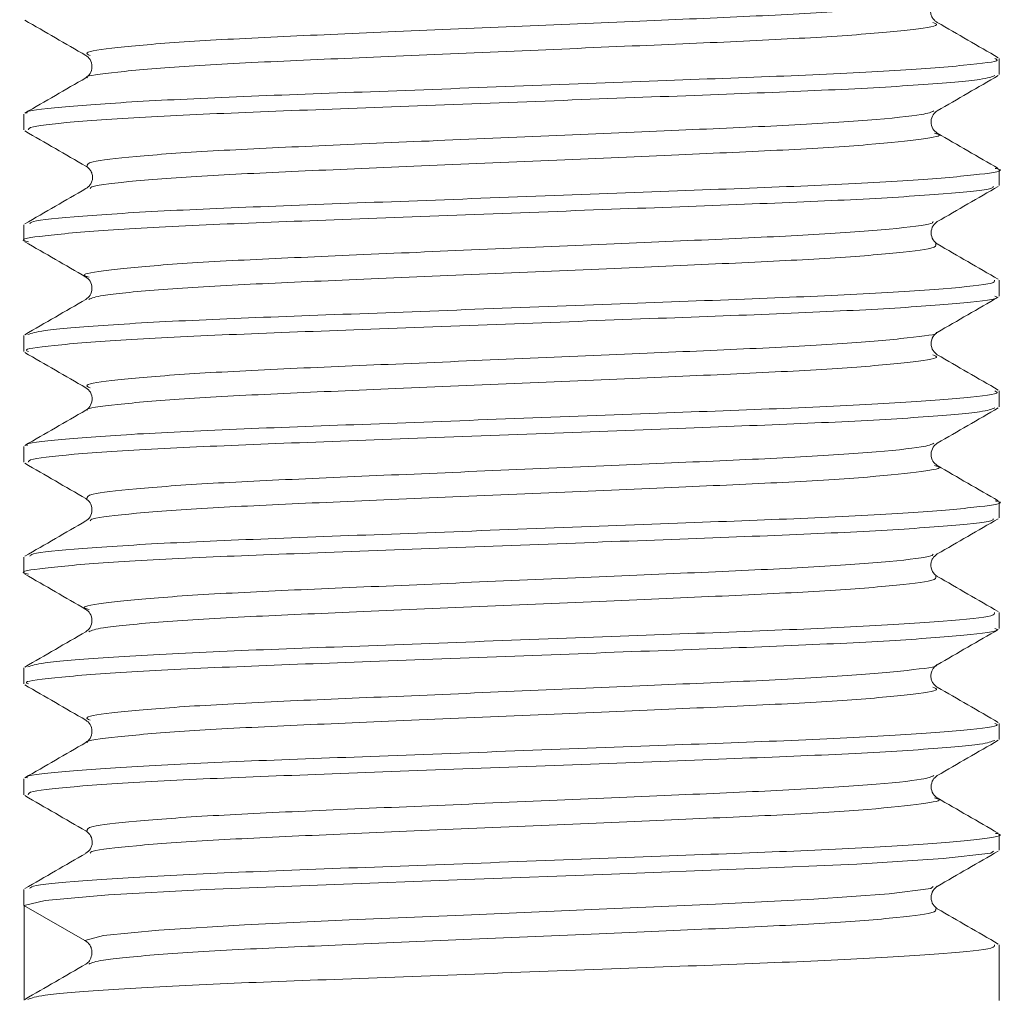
# Model space of a CAD drawing. Header units: millimetres. Extents: x 0 to 210, y 0 to 297.
# Tile 15 of 22: x 107.92 to 115.32, y 202.42 to 209.79. Entities that reach past the tile are written whole.
import ezdxf

# ---------------------------------------------------------------- set-up
doc = ezdxf.new("R2010")
doc.units = ezdxf.units.MM

msp = doc.modelspace()

# ---------------------------------------------------------------- linework, layer by layer
at = {"color": 179, "linetype": 'Continuous', "lineweight": 15}
for p, q in [((115.2844, 209.3812), (115.2844, 209.5014)), ((107.951, 209.0844), (107.951, 208.9648)), ((115.2844, 208.5478), (115.2844, 208.6678)), ((107.951, 208.2514), (107.951, 208.1312)), ((115.2844, 207.7148), (115.2844, 207.8344)), ((107.951, 207.4178), (107.951, 207.2978)), ((115.2844, 206.8812), (115.2844, 207.0014)), ((107.951, 206.5844), (107.951, 206.4648)), ((115.2844, 206.0478), (115.2844, 206.1678)), ((107.951, 205.7514), (107.951, 205.6312)), ((115.2844, 205.2148), (115.2844, 205.3344)), ((107.951, 204.9178), (107.951, 204.7978)), ((115.2844, 204.3812), (115.2844, 204.5014)), ((107.951, 204.0844), (107.951, 203.9648)), ((115.2844, 203.5478), (115.2844, 203.6678)), ((114.8639, 203.484), (114.2152, 203.4428)), ((115.2215, 203.5246), (114.8639, 203.484)), ((115.241, 203.5404), (115.2215, 203.5246)), ((114.2152, 203.4428), (113.3703, 203.406)), ((112.3704, 203.3681), (111.2739, 203.3266)), ((113.3703, 203.406), (112.3704, 203.3681)), ((110.2224, 203.2867), (109.322, 203.251)), ((111.2739, 203.3266), (110.2224, 203.2867)), ((114.7715, 203.2602), (114.4586, 203.2197)), ((114.7875, 203.2751), (114.7715, 203.2602)), ((107.951, 203.2514), (107.951, 203.1312)), ((108.5854, 203.2109), (108.1112, 203.1695)), ((109.322, 203.251), (108.5854, 203.2109)), ((114.4586, 203.2197), (113.8909, 203.1785)), ((107.951, 203.1321), (108.4089, 202.8677)), ((108.1112, 203.1695), (107.9511, 203.132)), ((107.9511, 202.4185), (107.9511, 203.1321)), ((113.1514, 203.1417), (112.2764, 203.1038)), ((113.8909, 203.1785), (113.1514, 203.1417)), ((111.3169, 203.0622), (110.3967, 203.0224)), ((112.2764, 203.1038), (111.3169, 203.0622)), ((109.6086, 202.9867), (108.9641, 202.9466)), ((110.3967, 203.0224), (109.6086, 202.9867)), ((108.549, 202.9051), (108.4089, 202.8677)), ((108.9641, 202.9466), (108.549, 202.9051)), ((115.2844, 202.4178), (115.2844, 202.8344))]:
    msp.add_line(p, q, dxfattribs=at)
for points, knots in [([(114.8101, 209.942), (114.8115, 209.9411), (114.8327, 209.9279), (114.6161, 209.9002), (114.1498, 209.8584), (113.4389, 209.8195), (112.5836, 209.7841), (111.6368, 209.7428), (110.6882, 209.7014), (109.8273, 209.6657), (109.1128, 209.6271), (108.6229, 209.5853), (108.3888, 209.5511), (108.4322, 209.532), (108.448, 209.525)], [0, 0, 0, 0, 0.006817, 0.100642, 0.19642, 0.289951, 0.381407, 0.476611, 0.571899, 0.663469, 0.756829, 0.852597, 0.946576, 1, 1, 1, 1]), ([(114.8193, 209.7738), (114.8125, 209.7783), (114.798, 209.788), (114.7807, 209.8102), (114.7695, 209.8383), (114.7681, 209.8688), (114.7763, 209.8971), (114.8009, 209.9334), (114.8113, 209.9383), (114.8193, 209.942)], [0, 0, 0, 0, 0.047431, 0.101102, 0.165033, 0.247724, 0.360433, 0.515009, 1, 1, 1, 1]), ([(107.9572, 209.7908), (108.0337, 209.7466), (108.1867, 209.6581), (108.3397, 209.5696), (108.4162, 209.5253)], [0, 0, 0, 0, 0.500051, 1, 1, 1, 1]), ([(114.7868, 209.7741), (114.803, 209.7676), (114.8499, 209.749), (114.6264, 209.7155), (114.1471, 209.6737), (113.4396, 209.6348), (112.5834, 209.5993), (111.6369, 209.558), (110.688, 209.5166), (109.8279, 209.481), (109.1102, 209.4423), (108.6326, 209.4006), (108.4081, 209.3722), (108.4276, 209.3585), (108.4296, 209.3571)], [0, 0, 0, 0, 0.049716, 0.143542, 0.239321, 0.332853, 0.424311, 0.519517, 0.614806, 0.706377, 0.799738, 0.895508, 0.989489, 1, 1, 1, 1]), ([(115.2782, 209.5083), (115.2017, 209.5525), (115.0487, 209.641), (114.8958, 209.7295), (114.8193, 209.7737)], [0, 0, 0, 0, 0.50005, 1, 1, 1, 1]), ([(107.9761, 209.0917), (107.9731, 209.0935), (107.949, 209.1075), (108.2056, 209.1362), (108.7528, 209.178), (109.5725, 209.2167), (110.5554, 209.2523), (111.6396, 209.2937), (112.7213, 209.335), (113.6992, 209.3704), (114.5092, 209.4094), (115.051, 209.4512), (115.3004, 209.4817), (115.2613, 209.4977), (115.2522, 209.5014)], [0, 0, 0, 0, 0.01357, 0.109328, 0.206907, 0.302035, 0.39534, 0.49243, 0.589435, 0.682625, 0.777926, 0.875516, 0.971116, 1, 1, 1, 1]), ([(108.4161, 209.5254), (108.4275, 209.5166), (108.4505, 209.4991), (108.4681, 209.4412), (108.4505, 209.3834), (108.4275, 209.3658), (108.4161, 209.3571)], [0, 0, 0, 0, 0.2485577, 0.5000021, 0.7514444, 1, 1, 1, 1]), ([(108.4161, 209.3571), (108.3397, 209.3128), (108.1867, 209.2243), (108.0337, 209.1359), (107.9572, 209.0916)], [0, 0, 0, 0, 0.4999495, 1, 1, 1, 1]), ([(115.2513, 209.3736), (115.2277, 209.3641), (115.1725, 209.3421), (114.717, 209.3033), (113.9935, 209.2626), (113.0629, 209.2277), (112.0075, 209.1877), (110.9092, 209.1459), (109.8837, 209.1078), (109.0034, 209.0718), (108.3529, 209.0302), (107.9873, 208.9933), (107.9844, 208.9729), (107.9832, 208.9648)], [0, 0, 0, 0, 0.072965, 0.170372, 0.266906, 0.359785, 0.455819, 0.553373, 0.648181, 0.741743, 0.83898, 0.935822, 1, 1, 1, 1]), ([(114.8193, 209.1087), (114.8958, 209.1529), (115.0487, 209.2414), (115.2017, 209.3299), (115.2782, 209.3742)], [0, 0, 0, 0, 0.499949, 1, 1, 1, 1]), ([(114.7945, 209.1084), (114.7743, 209.0992), (114.7261, 209.0774), (114.3297, 209.039), (113.6969, 208.9983), (112.8824, 208.9634), (111.9588, 208.9234), (110.9977, 208.8816), (110.1001, 208.8435), (109.3304, 208.8074), (108.7581, 208.7659), (108.4222, 208.7259), (108.4243, 208.7029), (108.4253, 208.692)], [0, 0, 0, 0, 0.0693504, 0.1648849, 0.2595625, 0.3506523, 0.4448389, 0.5405171, 0.6335004, 0.7252606, 0.8206274, 0.9156079, 1, 1, 1, 1]), ([(114.8191, 208.9405), (114.8068, 208.9504), (114.7799, 208.9719), (114.7669, 209.0351), (114.7914, 209.0895), (114.8091, 209.1017), (114.819, 209.1086)], [0, 0, 0, 0, 0.1775598, 0.3890928, 0.65763, 1, 1, 1, 1]), ([(107.9572, 208.9575), (108.0337, 208.9133), (108.1867, 208.8248), (108.3396, 208.7363), (108.4161, 208.692)], [0, 0, 0, 0, 0.50005, 1, 1, 1, 1]), ([(114.7973, 208.9407), (114.8085, 208.9381), (114.873, 208.923), (114.7248, 208.8961), (114.3395, 208.8542), (113.6944, 208.8136), (112.8831, 208.7787), (111.9586, 208.7386), (110.9977, 208.6969), (110.1005, 208.6587), (109.3289, 208.6227), (108.7638, 208.5812), (108.4581, 208.5472), (108.4509, 208.5295), (108.4486, 208.5241)], [0, 0, 0, 0, 0.0193178, 0.1116138, 0.2072026, 0.3019343, 0.3930759, 0.4873161, 0.5830489, 0.6760851, 0.7678976, 0.8633187, 0.9583533, 1, 1, 1, 1]), ([(115.2782, 208.675), (115.2017, 208.7192), (115.0487, 208.8077), (114.8957, 208.8962), (114.8193, 208.9404)], [0, 0, 0, 0, 0.500051, 1, 1, 1, 1]), ([(107.995, 208.2588), (107.9974, 208.2645), (108.0051, 208.2825), (108.3561, 208.3168), (109.0025, 208.3583), (109.8839, 208.3944), (110.9092, 208.4325), (112.0073, 208.4743), (113.0637, 208.5143), (113.9907, 208.5492), (114.7281, 208.5899), (115.1674, 208.6317), (115.3373, 208.6583), (115.2659, 208.6731), (115.2548, 208.6755)], [0, 0, 0, 0, 0.044104, 0.139111, 0.234505, 0.326293, 0.419305, 0.51501, 0.609223, 0.700342, 0.795047, 0.890608, 0.98288, 1, 1, 1, 1]), ([(108.4163, 208.692), (108.424, 208.6886), (108.4341, 208.6841), (108.4594, 208.6479), (108.4679, 208.6198), (108.4668, 208.5924), (108.4601, 208.5723), (108.4516, 208.5559), (108.4374, 208.5379), (108.423, 208.5283), (108.4161, 208.5238)], [0, 0, 0, 0, 0.497329, 0.652418, 0.762711, 0.841326, 0.873115, 0.901737, 0.953199, 1, 1, 1, 1]), ([(115.241, 208.5404), (115.2402, 208.5352), (115.2376, 208.5177), (114.8995, 208.484), (114.2644, 208.4424), (113.3901, 208.4061), (112.3695, 208.3683), (111.2724, 208.3265), (110.2124, 208.2863), (109.2788, 208.2514), (108.5325, 208.2109), (108.0795, 208.1691), (107.9009, 208.1416), (107.9712, 208.1264), (107.9841, 208.1236)], [0, 0, 0, 0, 0.040324, 0.135233, 0.230699, 0.322654, 0.41548, 0.511162, 0.605521, 0.696622, 0.791211, 0.886825, 0.979305, 1, 1, 1, 1]), ([(108.4161, 208.5237), (108.3396, 208.4795), (108.1867, 208.391), (108.0337, 208.3025), (107.9572, 208.2583)], [0, 0, 0, 0, 0.499949, 1, 1, 1, 1]), ([(114.8193, 208.2754), (114.8958, 208.3196), (115.0487, 208.4081), (115.2017, 208.4966), (115.2782, 208.5408)], [0, 0, 0, 0, 0.49995, 1, 1, 1, 1]), ([(114.7875, 208.2751), (114.7866, 208.2702), (114.7837, 208.253), (114.4892, 208.2196), (113.934, 208.1781), (113.1687, 208.1417), (112.2756, 208.1039), (111.3155, 208.0622), (110.3879, 208.0219), (109.5708, 207.9871), (108.9178, 207.9466), (108.5207, 207.9047), (108.3648, 207.877), (108.4283, 207.8615), (108.4409, 207.8584)], [0, 0, 0, 0, 0.037827, 0.132765, 0.228261, 0.320242, 0.413095, 0.508807, 0.603195, 0.694321, 0.788938, 0.884582, 0.977089, 1, 1, 1, 1]), ([(114.8196, 208.1069), (114.8081, 208.1157), (114.7849, 208.1333), (114.7673, 208.1912), (114.785, 208.2492), (114.8081, 208.2668), (114.8197, 208.2756)], [0, 0, 0, 0, 0.248386, 0.500012, 0.751626, 1, 1, 1, 1]), ([(107.9572, 208.1242), (108.0337, 208.0799), (108.1867, 207.9915), (108.3396, 207.9029), (108.4161, 207.8587)], [0, 0, 0, 0, 0.50005, 1, 1, 1, 1]), ([(114.8058, 208.1071), (114.8095, 208.0968), (114.8178, 208.0742), (114.4953, 208.0349), (113.9324, 207.9933), (113.1691, 207.957), (112.2755, 207.9192), (111.3153, 207.8774), (110.3886, 207.8372), (109.5685, 207.8023), (108.9269, 207.7618), (108.5168, 207.7228), (108.4618, 207.7004), (108.438, 207.6907)], [0, 0, 0, 0, 0.080589, 0.175463, 0.270893, 0.362812, 0.455602, 0.551248, 0.645572, 0.736635, 0.831188, 0.926767, 1, 1, 1, 1]), ([(115.2782, 207.8416), (115.2017, 207.8858), (115.0488, 207.9743), (114.8958, 208.0628), (114.8193, 208.1071)], [0, 0, 0, 0, 0.500051, 1, 1, 1, 1]), ([(108.4157, 207.8589), (108.4272, 207.8502), (108.4505, 207.8325), (108.4681, 207.7746), (108.4504, 207.7166), (108.4272, 207.6989), (108.4157, 207.6902)], [0, 0, 0, 0, 0.2483314, 0.5000074, 0.751676, 1, 1, 1, 1]), ([(107.9805, 207.4254), (108.0083, 207.4355), (108.0714, 207.4582), (108.5427, 207.4975), (109.2762, 207.538), (110.2132, 207.5729), (111.2722, 207.6131), (112.3695, 207.6548), (113.3903, 207.6926), (114.2635, 207.729), (114.9029, 207.7706), (115.2545, 207.8069), (115.2514, 207.8267), (115.2502, 207.8344)], [0, 0, 0, 0, 0.076902, 0.174354, 0.270759, 0.363611, 0.459783, 0.557303, 0.651914, 0.745635, 0.842936, 0.939668, 1, 1, 1, 1]), ([(115.2522, 207.7148), (115.2613, 207.7111), (115.3005, 207.6951), (115.0512, 207.6646), (114.5097, 207.6228), (113.6998, 207.5839), (112.7221, 207.5484), (111.6404, 207.5071), (110.5562, 207.4657), (109.5727, 207.4301), (108.7547, 207.3914), (108.2004, 207.3496), (107.94, 207.3184), (107.9761, 207.302), (107.9853, 207.2978)], [0, 0, 0, 0, 0.028282, 0.122096, 0.217863, 0.311388, 0.402837, 0.498029, 0.593309, 0.684874, 0.778223, 0.87398, 0.967953, 1, 1, 1, 1]), ([(114.8193, 207.442), (114.8958, 207.4863), (115.0487, 207.5748), (115.2017, 207.6633), (115.2782, 207.7075)], [0, 0, 0, 0, 0.49995, 1, 1, 1, 1]), ([(108.4161, 207.6904), (108.3396, 207.6462), (108.1867, 207.5577), (108.0337, 207.4692), (107.9572, 207.4249)], [0, 0, 0, 0, 0.499949, 1, 1, 1, 1]), ([(114.8101, 207.442), (114.8116, 207.4411), (114.8329, 207.4279), (114.6163, 207.4002), (114.1502, 207.3585), (113.4394, 207.3195), (112.5843, 207.2841), (111.6375, 207.2428), (110.6889, 207.2014), (109.8278, 207.1658), (109.1132, 207.1271), (108.6232, 207.0853), (108.3889, 207.0511), (108.4322, 207.032), (108.4479, 207.0251)], [0, 0, 0, 0, 0.006829, 0.100649, 0.196425, 0.289956, 0.381409, 0.476609, 0.571897, 0.663467, 0.756822, 0.852588, 0.946568, 1, 1, 1, 1]), ([(114.8195, 207.2737), (114.808, 207.2824), (114.785, 207.3), (114.7673, 207.3579), (114.7849, 207.4158), (114.8079, 207.4333), (114.8194, 207.4421)], [0, 0, 0, 0, 0.248484, 0.499985, 0.7515, 1, 1, 1, 1]), ([(107.9572, 207.2908), (108.0337, 207.2466), (108.1867, 207.1581), (108.3396, 207.0696), (108.4161, 207.0254)], [0, 0, 0, 0, 0.50005, 1, 1, 1, 1]), ([(114.7867, 207.2741), (114.803, 207.2676), (114.85, 207.249), (114.6266, 207.2155), (114.1475, 207.1737), (113.4401, 207.1348), (112.5841, 207.0993), (111.6376, 207.058), (110.6887, 207.0166), (109.8285, 206.981), (109.1107, 206.9423), (108.6328, 206.9006), (108.4082, 206.8722), (108.4277, 206.8585), (108.4297, 206.8571)], [0, 0, 0, 0, 0.0496526, 0.1434733, 0.2392498, 0.332782, 0.4242357, 0.5194366, 0.6147246, 0.7062954, 0.7996507, 0.8954174, 0.9893979, 1, 1, 1, 1]), ([(115.2782, 207.0083), (115.2017, 207.0525), (115.0487, 207.141), (114.8958, 207.2295), (114.8193, 207.2737)], [0, 0, 0, 0, 0.50005, 1, 1, 1, 1]), ([(107.9762, 206.5917), (107.9732, 206.5935), (107.9491, 206.6075), (108.2059, 206.6363), (108.7533, 206.678), (109.5731, 206.7167), (110.5561, 206.7523), (111.6404, 206.7937), (112.722, 206.835), (113.6998, 206.8704), (114.5097, 206.9094), (115.0512, 206.9512), (115.3005, 206.9817), (115.2613, 206.9977), (115.2522, 207.0014)], [0, 0, 0, 0, 0.01366, 0.109418, 0.206995, 0.302116, 0.395421, 0.49251, 0.589511, 0.682697, 0.777998, 0.875585, 0.97118, 1, 1, 1, 1]), ([(108.4163, 207.0253), (108.4291, 207.0148), (108.4586, 206.9906), (108.4688, 206.9251), (108.4405, 206.8723), (108.4254, 206.8629), (108.4164, 206.8572)], [0, 0, 0, 0, 0.1434277, 0.3316482, 0.6013702, 1, 1, 1, 1]), ([(108.4161, 206.8571), (108.3396, 206.8128), (108.1867, 206.7243), (108.0337, 206.6358), (107.9572, 206.5916)], [0, 0, 0, 0, 0.49995, 1, 1, 1, 1]), ([(115.2513, 206.8736), (115.2278, 206.8642), (115.1727, 206.8421), (114.7174, 206.8034), (113.9941, 206.7627), (113.0636, 206.7278), (112.0082, 206.6877), (110.91, 206.646), (109.8844, 206.6078), (109.0039, 206.5718), (108.3532, 206.5302), (107.9874, 206.4933), (107.9844, 206.4729), (107.9832, 206.4648)], [0, 0, 0, 0, 0.072925, 0.170328, 0.266862, 0.359739, 0.455768, 0.55332, 0.648128, 0.741685, 0.838918, 0.93576, 1, 1, 1, 1]), ([(114.8193, 206.6087), (114.8958, 206.6529), (115.0487, 206.7415), (115.2017, 206.8299), (115.2782, 206.8742)], [0, 0, 0, 0, 0.49995, 1, 1, 1, 1]), ([(114.7945, 206.6084), (114.7743, 206.5992), (114.7263, 206.5774), (114.3301, 206.539), (113.6974, 206.4983), (112.883, 206.4634), (111.9595, 206.4234), (110.9984, 206.3816), (110.1007, 206.3435), (109.3309, 206.3075), (108.7584, 206.2659), (108.4223, 206.226), (108.4243, 206.2029), (108.4253, 206.192)], [0, 0, 0, 0, 0.0693122, 0.164844, 0.2595219, 0.3506105, 0.4447929, 0.5404697, 0.6334544, 0.7252103, 0.8205741, 0.9155546, 1, 1, 1, 1]), ([(114.8191, 206.4405), (114.8072, 206.4498), (114.7824, 206.4693), (114.7672, 206.5301), (114.7879, 206.5855), (114.8083, 206.6006), (114.819, 206.6086)], [0, 0, 0, 0, 0.211491, 0.443901, 0.708048, 1, 1, 1, 1]), ([(107.9572, 206.4575), (108.0337, 206.4133), (108.1867, 206.3248), (108.3396, 206.2363), (108.4161, 206.192)], [0, 0, 0, 0, 0.500051, 1, 1, 1, 1]), ([(114.7975, 206.4407), (114.8086, 206.4381), (114.873, 206.423), (114.7249, 206.3961), (114.3399, 206.3543), (113.6949, 206.3136), (112.8837, 206.2787), (111.9593, 206.2387), (110.9983, 206.1969), (110.101, 206.1588), (109.3294, 206.1227), (108.7641, 206.0812), (108.4583, 206.0472), (108.4509, 206.0295), (108.4487, 206.0241)], [0, 0, 0, 0, 0.0191977, 0.1114997, 0.2070973, 0.3018404, 0.3929918, 0.4872391, 0.5829819, 0.6760306, 0.7678498, 0.8632793, 0.9583252, 1, 1, 1, 1]), ([(115.2782, 206.1749), (115.2017, 206.2192), (115.0487, 206.3077), (114.8958, 206.3962), (114.8193, 206.4404)], [0, 0, 0, 0, 0.5000505, 1, 1, 1, 1]), ([(107.995, 205.7588), (107.9975, 205.7645), (108.0052, 205.7825), (108.3565, 205.8169), (109.0031, 205.8584), (109.8846, 205.8944), (110.9099, 205.9326), (112.008, 205.9743), (113.0643, 206.0144), (113.9912, 206.0493), (114.7285, 206.0899), (115.1676, 206.1318), (115.3374, 206.1584), (115.266, 206.1731), (115.2549, 206.1754)], [0, 0, 0, 0, 0.044128, 0.139147, 0.234549, 0.326344, 0.419368, 0.515083, 0.609304, 0.700433, 0.795149, 0.890719, 0.982997, 1, 1, 1, 1]), ([(108.4161, 206.192), (108.4275, 206.1833), (108.4505, 206.1658), (108.4681, 206.1079), (108.4505, 206.05), (108.4275, 206.0325), (108.4161, 206.0238)], [0, 0, 0, 0, 0.248557, 0.499996, 0.751439, 1, 1, 1, 1]), ([(115.241, 206.0404), (115.2402, 206.0352), (115.2377, 206.0177), (114.8998, 205.984), (114.2649, 205.9424), (113.3907, 205.9061), (112.3702, 205.8683), (111.2731, 205.8265), (110.2131, 205.7863), (109.2794, 205.7514), (108.5329, 205.7109), (108.0797, 205.6691), (107.901, 205.6416), (107.9712, 205.6264), (107.9841, 205.6236)], [0, 0, 0, 0, 0.040271, 0.13518, 0.230648, 0.322608, 0.415432, 0.511115, 0.605478, 0.69658, 0.791168, 0.886784, 0.979269, 1, 1, 1, 1]), ([(108.4161, 206.0237), (108.3396, 205.9795), (108.1867, 205.891), (108.0337, 205.8025), (107.9572, 205.7583)], [0, 0, 0, 0, 0.4999496, 1, 1, 1, 1]), ([(114.8193, 205.7754), (114.8958, 205.8196), (115.0487, 205.9081), (115.2017, 205.9966), (115.2782, 206.0408)], [0, 0, 0, 0, 0.499949, 1, 1, 1, 1]), ([(114.7875, 205.7751), (114.7867, 205.7702), (114.7838, 205.753), (114.4895, 205.7196), (113.9345, 205.6781), (113.1693, 205.6417), (112.2762, 205.604), (111.3161, 205.5622), (110.3885, 205.522), (109.5713, 205.4871), (108.9182, 205.4466), (108.5209, 205.4048), (108.3648, 205.377), (108.4283, 205.3615), (108.4409, 205.3584)], [0, 0, 0, 0, 0.0377704, 0.1327084, 0.2282066, 0.3201917, 0.4130435, 0.5087561, 0.6031477, 0.6942749, 0.7888914, 0.8845381, 0.9770498, 1, 1, 1, 1]), ([(114.8193, 205.6071), (114.8104, 205.6122), (114.7957, 205.6207), (114.7693, 205.67), (114.7726, 205.714), (114.7854, 205.7481), (114.8063, 205.7649), (114.8193, 205.7754)], [0, 0, 0, 0, 0.410903, 0.679989, 0.779765, 0.86372, 1, 1, 1, 1]), ([(107.9572, 205.6242), (108.0337, 205.5799), (108.1867, 205.4915), (108.3396, 205.403), (108.4161, 205.3587)], [0, 0, 0, 0, 0.500051, 1, 1, 1, 1]), ([(114.8057, 205.6071), (114.8095, 205.5968), (114.8179, 205.5742), (114.4956, 205.535), (113.9329, 205.4933), (113.1697, 205.457), (112.2762, 205.4192), (111.316, 205.3774), (110.3892, 205.3372), (109.569, 205.3023), (108.9273, 205.2618), (108.517, 205.2228), (108.4619, 205.2004), (108.438, 205.1907)], [0, 0, 0, 0, 0.080574, 0.175448, 0.270881, 0.362804, 0.455593, 0.551241, 0.645569, 0.736634, 0.831187, 0.926769, 1, 1, 1, 1]), ([(115.2782, 205.3416), (115.2017, 205.3859), (115.0487, 205.4743), (114.8958, 205.5628), (114.8193, 205.6071)], [0, 0, 0, 0, 0.500051, 1, 1, 1, 1]), ([(107.9806, 204.9255), (108.0084, 204.9355), (108.0717, 204.9582), (108.5432, 204.9975), (109.2768, 205.038), (110.2138, 205.0729), (111.2729, 205.1131), (112.3702, 205.1549), (113.3909, 205.1927), (114.264, 205.229), (114.9033, 205.2706), (115.2546, 205.3069), (115.2514, 205.3268), (115.2501, 205.3344)], [0, 0, 0, 0, 0.076906, 0.174365, 0.270775, 0.363633, 0.459814, 0.55734, 0.651953, 0.745684, 0.842992, 0.939729, 1, 1, 1, 1]), ([(108.4161, 205.3587), (108.4273, 205.3503), (108.4493, 205.3337), (108.4681, 205.2771), (108.4516, 205.2178), (108.4277, 205.1994), (108.4161, 205.1904)], [0, 0, 0, 0, 0.2665481, 0.524628, 0.7682281, 1, 1, 1, 1]), ([(108.4162, 205.1904), (108.3397, 205.1462), (108.1867, 205.0577), (108.0337, 204.9692), (107.9572, 204.925)], [0, 0, 0, 0, 0.499949, 1, 1, 1, 1]), ([(115.2523, 205.2148), (115.2613, 205.2111), (115.3006, 205.1952), (115.0515, 205.1646), (114.5101, 205.1228), (113.7004, 205.0839), (112.7228, 205.0485), (111.6411, 205.0072), (110.5569, 204.9658), (109.5734, 204.9301), (108.7552, 204.8915), (108.2006, 204.8497), (107.9401, 204.8184), (107.9761, 204.802), (107.9853, 204.7978)], [0, 0, 0, 0, 0.02822, 0.122031, 0.217798, 0.311327, 0.402773, 0.497964, 0.593245, 0.684812, 0.778158, 0.873915, 0.967891, 1, 1, 1, 1]), ([(114.8193, 204.942), (114.8958, 204.9863), (115.0488, 205.0748), (115.2017, 205.1633), (115.2782, 205.2075)], [0, 0, 0, 0, 0.499949, 1, 1, 1, 1]), ([(114.8102, 204.942), (114.8116, 204.9411), (114.833, 204.9279), (114.6166, 204.9002), (114.1506, 204.8585), (113.4399, 204.8196), (112.5849, 204.7841), (111.6381, 204.7428), (110.6895, 204.7014), (109.8283, 204.6658), (109.1136, 204.6271), (108.6234, 204.5853), (108.3889, 204.5511), (108.4322, 204.532), (108.448, 204.525)], [0, 0, 0, 0, 0.006803, 0.10061, 0.196376, 0.289901, 0.381343, 0.476531, 0.57181, 0.663373, 0.756715, 0.852471, 0.946443, 1, 1, 1, 1]), ([(114.8193, 204.7738), (114.8128, 204.7782), (114.7989, 204.7876), (114.7824, 204.8092), (114.7717, 204.836), (114.7689, 204.8814), (114.7972, 204.9299), (114.8108, 204.9374), (114.8193, 204.942)], [0, 0, 0, 0, 0.057027, 0.122264, 0.199566, 0.294174, 0.563088, 1, 1, 1, 1]), ([(107.9572, 204.7908), (108.0337, 204.7466), (108.1867, 204.6581), (108.3397, 204.5696), (108.4162, 204.5253)], [0, 0, 0, 0, 0.500051, 1, 1, 1, 1]), ([(114.7868, 204.7741), (114.803, 204.7676), (114.85, 204.749), (114.6269, 204.7156), (114.1479, 204.6737), (113.4406, 204.6348), (112.5847, 204.5994), (111.6382, 204.5581), (110.6893, 204.5167), (109.829, 204.481), (109.1111, 204.4424), (108.633, 204.4006), (108.4083, 204.3722), (108.4278, 204.3585), (108.4298, 204.3571)], [0, 0, 0, 0, 0.049556, 0.143376, 0.239155, 0.332692, 0.424146, 0.519348, 0.614639, 0.706214, 0.799569, 0.895338, 0.989323, 1, 1, 1, 1]), ([(115.2782, 204.5083), (115.2017, 204.5525), (115.0488, 204.641), (114.8958, 204.7295), (114.8193, 204.7737)], [0, 0, 0, 0, 0.500051, 1, 1, 1, 1]), ([(108.4161, 204.5254), (108.4275, 204.5166), (108.4505, 204.4991), (108.4681, 204.4412), (108.4505, 204.3834), (108.4275, 204.3658), (108.4161, 204.3571)], [0, 0, 0, 0, 0.24856, 0.500003, 0.751443, 1, 1, 1, 1]), ([(107.9763, 204.0917), (107.9732, 204.0935), (107.9492, 204.1075), (108.2061, 204.1363), (108.7537, 204.178), (109.5737, 204.2167), (110.5568, 204.2523), (111.6411, 204.2937), (112.7228, 204.335), (113.7004, 204.3705), (114.5101, 204.4094), (115.0515, 204.4512), (115.3006, 204.4817), (115.2613, 204.4977), (115.2523, 204.5014)], [0, 0, 0, 0, 0.013739, 0.109498, 0.207073, 0.30219, 0.395496, 0.492585, 0.589582, 0.682765, 0.778068, 0.875653, 0.971244, 1, 1, 1, 1]), ([(115.2512, 204.3736), (115.2277, 204.3642), (115.1728, 204.3421), (114.7178, 204.3034), (113.9946, 204.2627), (113.0643, 204.2278), (112.009, 204.1878), (110.9107, 204.146), (109.885, 204.1079), (109.0044, 204.0718), (108.3536, 204.0303), (107.9875, 203.9933), (107.9844, 203.9729), (107.9831, 203.9648)], [0, 0, 0, 0, 0.072819, 0.170226, 0.266766, 0.359648, 0.455678, 0.553234, 0.64805, 0.741609, 0.838844, 0.935692, 1, 1, 1, 1]), ([(114.8193, 204.1087), (114.8957, 204.1529), (115.0487, 204.2414), (115.2017, 204.3299), (115.2782, 204.3742)], [0, 0, 0, 0, 0.4999494, 1, 1, 1, 1]), ([(108.4161, 204.3571), (108.3396, 204.3128), (108.1867, 204.2243), (108.0337, 204.1358), (107.9572, 204.0916)], [0, 0, 0, 0, 0.499949, 1, 1, 1, 1]), ([(114.7944, 204.1084), (114.7743, 204.0992), (114.7264, 204.0774), (114.3305, 204.0391), (113.6979, 203.9984), (112.8836, 203.9635), (111.9601, 203.9234), (110.999, 203.8817), (110.1012, 203.8435), (109.3314, 203.8075), (108.7587, 203.7659), (108.4224, 203.726), (108.4243, 203.7029), (108.4252, 203.692)], [0, 0, 0, 0, 0.0692045, 0.1647375, 0.2594195, 0.3505107, 0.4446928, 0.5403722, 0.6333621, 0.7251175, 0.8204822, 0.9154664, 1, 1, 1, 1]), ([(114.8191, 203.9406), (114.8078, 203.9492), (114.7853, 203.9664), (114.7673, 204.0238), (114.7846, 204.082), (114.8077, 204.0998), (114.8191, 204.1086)], [0, 0, 0, 0, 0.253598, 0.506943, 0.75616, 1, 1, 1, 1]), ([(107.9572, 203.9575), (108.0337, 203.9133), (108.1867, 203.8248), (108.3397, 203.7363), (108.4161, 203.692)], [0, 0, 0, 0, 0.50005, 1, 1, 1, 1]), ([(114.7975, 203.9407), (114.8086, 203.9381), (114.8731, 203.923), (114.7251, 203.8961), (114.3403, 203.8543), (113.6954, 203.8136), (112.8843, 203.7787), (111.9599, 203.7387), (110.999, 203.6969), (110.1016, 203.6588), (109.3299, 203.6227), (108.7644, 203.5812), (108.4584, 203.5472), (108.451, 203.5295), (108.4487, 203.5241)], [0, 0, 0, 0, 0.019133, 0.111432, 0.207029, 0.301774, 0.392926, 0.487171, 0.582915, 0.675967, 0.767783, 0.863212, 0.95826, 1, 1, 1, 1]), ([(115.2782, 203.6749), (115.2017, 203.7192), (115.0487, 203.8077), (114.8958, 203.8962), (114.8193, 203.9404)], [0, 0, 0, 0, 0.5000505, 1, 1, 1, 1]), ([(107.995, 203.2588), (107.9975, 203.2645), (108.0054, 203.2826), (108.3568, 203.3169), (109.0036, 203.3584), (109.8852, 203.3945), (110.9107, 203.4326), (112.0088, 203.4744), (113.065, 203.5144), (113.9918, 203.5493), (114.7289, 203.59), (115.1678, 203.6318), (115.3374, 203.6584), (115.2661, 203.6731), (115.255, 203.6754)], [0, 0, 0, 0, 0.044193, 0.139214, 0.234615, 0.326408, 0.419436, 0.515151, 0.60937, 0.700499, 0.795218, 0.890787, 0.983062, 1, 1, 1, 1]), ([(108.4163, 203.6919), (108.4248, 203.6871), (108.4387, 203.6794), (108.4665, 203.6306), (108.4634, 203.5859), (108.4508, 203.5518), (108.4294, 203.5344), (108.4162, 203.5238)], [0, 0, 0, 0, 0.4290588, 0.6986998, 0.7949978, 0.8742913, 1, 1, 1, 1]), ([(108.4161, 203.5237), (108.3396, 203.4795), (108.1867, 203.391), (108.0337, 203.3025), (107.9572, 203.2583)], [0, 0, 0, 0, 0.49995, 1, 1, 1, 1]), ([(114.8193, 203.2754), (114.8958, 203.3196), (115.0487, 203.4081), (115.2017, 203.4966), (115.2782, 203.5408)], [0, 0, 0, 0, 0.49995, 1, 1, 1, 1]), ([(114.8194, 203.107), (114.808, 203.1157), (114.7849, 203.1334), (114.7673, 203.1912), (114.785, 203.2491), (114.808, 203.2667), (114.8195, 203.2755)], [0, 0, 0, 0, 0.24847, 0.500015, 0.751546, 1, 1, 1, 1]), ([(114.8056, 203.1071), (114.8095, 203.0968), (114.8179, 203.0742), (114.4959, 203.035), (113.9334, 202.9933), (113.1703, 202.957), (112.2768, 202.9192), (111.3166, 202.8775), (110.3898, 202.8372), (109.5695, 202.8024), (108.9277, 202.7619), (108.5171, 202.7228), (108.4619, 202.7004), (108.4379, 202.6907)], [0, 0, 0, 0, 0.080477, 0.175347, 0.27078, 0.362704, 0.455488, 0.551133, 0.645461, 0.736525, 0.831073, 0.926654, 1, 1, 1, 1]), ([(115.2782, 202.8416), (115.2017, 202.8858), (115.0487, 202.9743), (114.8958, 203.0628), (114.8193, 203.1071)], [0, 0, 0, 0, 0.5000505, 1, 1, 1, 1]), ([(107.9804, 202.4254), (108.0084, 202.4355), (108.0718, 202.4582), (108.5436, 202.4975), (109.2774, 202.538), (110.2145, 202.5729), (111.2737, 202.6131), (112.3709, 202.6549), (113.3916, 202.6927), (114.2645, 202.729), (114.9036, 202.7706), (115.2547, 202.8069), (115.2514, 202.8268), (115.2501, 202.8344)], [0, 0, 0, 0, 0.077019, 0.174474, 0.270877, 0.363729, 0.459908, 0.557428, 0.652033, 0.745762, 0.843066, 0.939797, 1, 1, 1, 1]), ([(108.4089, 202.8677), (108.4171, 202.8622), (108.4328, 202.8517), (108.4503, 202.8294), (108.4603, 202.8035), (108.4635, 202.7792), (108.4611, 202.7642), (108.4603, 202.7587)], [0, 0, 0, 0, 0.2284049, 0.4387454, 0.6471302, 0.8700923, 1, 1, 1, 1]), ([(108.461, 202.7587), (108.456, 202.7429), (108.4462, 202.7116), (108.4259, 202.6973), (108.4158, 202.6902)], [0, 0, 0, 0, 0.502531, 1, 1, 1, 1]), ([(108.4161, 202.6904), (108.3397, 202.6462), (108.1867, 202.5577), (108.0337, 202.4692), (107.9572, 202.4249)], [0, 0, 0, 0, 0.499949, 1, 1, 1, 1])]:
    msp.add_open_spline(points, degree=3, knots=knots, dxfattribs=at)

doc.saveas('drawing.dxf')
